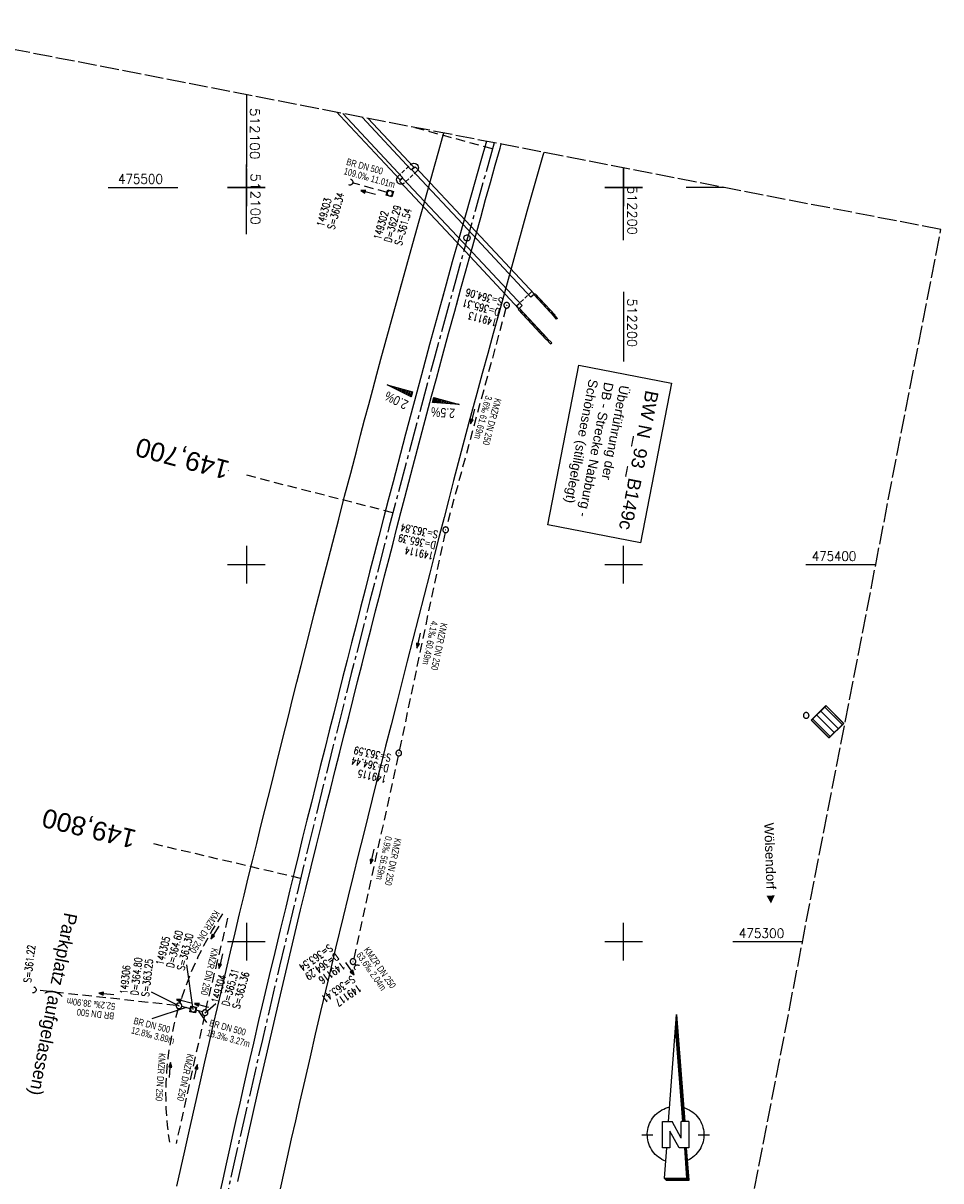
# Model space of a CAD drawing. Extents: x 511826 to 512284, y 474581 to 475544.
# Tile 5 of 5: x 512041 to 512284, y 475237 to 475544. Entities that reach past the tile are written whole.
import ezdxf
from ezdxf.enums import TextEntityAlignment as Align

# ---------------------------------------------------------------- set-up
doc = ezdxf.new("R2010")
doc.units = 0
doc.header["$LTSCALE"] = 10
doc.header["$MEASUREMENT"] = 0
for name, pattern in [('ACHSE', [5.5, 4, -0.5, 0.5, -0.5]), ('AUSGEZOGEN', [0]), ('LT00', [0]), ('LT14', [0.6, 0.5, -0.1]), ('LT17', [0.15, 0.1, -0.05]), ('STRICHLINIE2', [0.375, 0.25, -0.125])]:
    doc.linetypes.add(name, pattern=pattern)
doc.layers.get('0').update_dxf_attribs({"linetype": 'LT00'})
for name, color, linetype in [('-AX-020', 250, 'ACHSE'), ('-Halt-Pfeil', 4, 'LT00'), ('-Haltung', 7, 'STRICHLINIE2'), ('-Haltungsbeschriftung', 140, 'LT00'), ('-QUE-20O', 11, 'LT00'), ('-QUE-20W', 11, 'LT00'), ('-Schachtbeschriftung', 5, 'LT00'), ('-ST-20', 30, 'LT17'), ('1401', 7, 'Continuous'), ('AS_TEXT_klein', 153, 'Continuous'), ('BW_TEXT', 20, 'AUSGEZOGEN'), ('DFK_BEBAUUNG', 250, 'LT00'), ('ORTSRICHTUNG', 7, 'Continuous'), ('V89_AFBR_BAB', 1, 'LT00'), ('V89_BR_KAPPE', 30, 'LT00'), ('V89_BR_WID', 30, 'LT17'), ('V89_BRUECK', 30, 'LT17'), ('V89_KA_MULD', 182, 'LT00'), ('V89_KA_PRUF', 182, 'LT00'), ('V89_RASTER', 250, 'LT00'), ('V89_UK_DURCH', 182, 'LT00'), ('V90_AFBR_BAB', 250, 'LT00'), ('V90_BR_KAPPE', 30, 'LT00'), ('V90_BR_WID', 30, 'LT17'), ('V90_BRUECK', 30, 'LT17'), ('V90_GEBAUDE', 250, 'LT00'), ('V90_KA_MULD', 182, 'LT00'), ('V90_KA_PRUF', 182, 'LT00'), ('V90_RASTER', 250, 'LT00'), ('V90_SCHRAFF', 254, 'LT00'), ('V90_UK_DURCH', 182, 'LT00')]:
    doc.layers.add(name, color=color, linetype=linetype)
doc.layers.add('-BLATT_90-RAND', color=7, linetype='LT14', plot=False)
doc.styles.add('Beschrift', font='ARIAL.TTF')
doc.styles.add('Haltungsbeschriftung', font='ARIAL.TTF', dxfattribs={"width": 0.75})
doc.styles.add('schachtbeschriftung', font='romans.shx', dxfattribs={"width": 0.75, "height": 2})
doc.styles.get("Standard").update_dxf_attribs({"font": 'romans.shx'})
doc.styles.add('UNIR-O', font='unir_o.shx', dxfattribs={"height": 2.5})

# ---------------------------------------------------------------- blocks, each defined once
blk = doc.blocks.new('SYMB1401')
at = {"layer": '1401'}
for p, q in [((-2.1, -28.35), (0, 0)), ((0, 0), (2.15, -28.35)), ((1.7, -28.35), (-0.22, -3.01)), ((1.75, -28.35), (-0.2, -2.68)), ((1.8, -28.35), (-0.17, -2.34)), ((1.85, -28.35), (-0.15, -2.01)), ((1.9, -28.35), (-0.12, -1.68)), ((1.95, -28.35), (-0.1, -1.34)), ((2, -28.35), (-0.07, -1.01)), ((2.05, -28.35), (-0.05, -0.67)), ((2.1, -28.35), (-0.02, -0.34)), ((1.65, -28.35), (-0.25, -3.35)), ((-3.75, -35.35), (-3.75, -28.35)), ((-3.75, -28.35), (-1.2, -28.35)), ((1.25, -32.8), (-1.2, -28.35)), ((1.25, -32.8), (1.25, -28.35)), ((3.25, -28.35), (1.25, -28.35)), ((3.25, -28.35), (3.25, -35.35)), ((-9.25, -31.85), (-6.25, -31.85)), ((0.7, -35.35), (-1.75, -30.9)), ((-1.75, -30.9), (-1.75, -35.35)), ((5.75, -31.85), (8.75, -31.85)), ((-1.75, -35.35), (-3.75, -35.35)), ((-2.65, -35.35), (-3.25, -43.35)), ((3.25, -35.35), (0.7, -35.35)), ((2.75, -43.35), (2.15, -35.35)), ((2.8, -43.4), (2.2, -35.35)), ((3.3, -43.85), (2.65, -35.35)), ((-3.25, -43.35), (2.75, -43.35)), ((-3.2, -43.4), (2.8, -43.4))]:
    blk.add_line(p, q, dxfattribs=at)
for points in [[(-7.74, -32.11), (-7.75, -31.56), (-7.7, -31.01), (-7.62, -30.47), (-7.51, -29.93), (-7.35, -29.4), (-7.15, -28.89), (-6.92, -28.39), (-6.65, -27.91), (-6.34, -27.45), (-6.01, -27.02), (-5.64, -26.61), (-5.24, -26.23), (-4.82, -25.88), (-4.37, -25.56), (-3.9, -25.28), (-3.41, -25.03), (-2.9, -24.81), (-2.38, -24.64), (-1.85, -24.5)], [(1.85, -24.65), (2.37, -24.82), (2.88, -25.03), (3.37, -25.28), (3.85, -25.57), (4.3, -25.88), (4.72, -26.23), (5.12, -26.61), (5.49, -27.02), (5.83, -27.45), (6.13, -27.91), (6.41, -28.39), (6.64, -28.89), (6.84, -29.4), (7, -29.93), (7.12, -30.47), (7.2, -31.01), (7.24, -31.56), (7.25, -32.11)], [(-2.9, -38.85), (-3.41, -38.64), (-3.9, -38.39), (-4.37, -38.1), (-4.81, -37.78), (-5.24, -37.43), (-5.64, -37.05), (-6, -36.64), (-6.34, -36.21), (-6.64, -35.75), (-6.91, -35.27), (-7.15, -34.78), (-7.35, -34.26), (-7.5, -33.74), (-7.62, -33.2), (-7.7, -32.66), (-7.74, -32.11)], [(7.25, -32.11), (7.21, -32.66), (7.13, -33.21), (7.01, -33.74), (6.85, -34.27), (6.65, -34.78), (6.42, -35.28), (6.15, -35.76), (5.84, -36.22), (5.5, -36.66), (5.13, -37.07), (4.74, -37.45), (4.31, -37.8), (3.86, -38.12), (3.39, -38.4), (2.9, -38.65)], [(-3.15, -43.45), (2.85, -43.45), (2.25, -35.35)], [(-3.1, -43.5), (2.9, -43.5), (2.3, -35.35)], [(-3.05, -43.55), (2.95, -43.55), (2.35, -35.35)], [(-3, -43.6), (3, -43.6), (2.4, -35.35)], [(-2.95, -43.65), (3.05, -43.65), (2.45, -35.35)], [(-2.9, -43.7), (3.1, -43.7), (2.5, -35.35)], [(-2.85, -43.75), (3.15, -43.75), (2.55, -35.35)], [(-2.8, -43.8), (3.2, -43.8), (2.6, -35.35)], [(-2.78, -43.82), (3.25, -43.82), (2.62, -35.35)], [(-3.25, -43.35), (-2.75, -43.85), (3.3, -43.85)]]:
    blk.add_lwpolyline(points, dxfattribs=at)
blk = doc.blocks.new('SYMB0011')
at = {"color": 0, "linetype": 'ByBlock'}
for p, q in [((0.5, 0), (-0.5, 0)), ((0, 0.5), (0, -0.5))]:
    blk.add_line(p, q, dxfattribs=at)
blk = doc.blocks.new('SYMB1210')
at = {"color": 0, "linetype": 'ByBlock'}
blk.add_line((0.018815, -0.179014), (0.055623, -0.17119), dxfattribs=at)
for points in [[(-0.2, -0.2), (-0.2, 0.2), (0.2, 0.2), (0.2, -0.2), (-0.2, -0.2)], [(0.018815, 0.179014), (-0.018815, 0.179014), (-0.055623, 0.17119), (-0.09, 0.155885), (-0.120444, 0.133766), (-0.145623, 0.105801), (-0.164438, 0.073213), (-0.176067, 0.037424), (-0.18, 0)], [(-0.18, 0), (-0.176067, -0.037424), (-0.164438, -0.073213), (-0.145623, -0.105801), (-0.120444, -0.133766), (-0.09, -0.155885), (-0.055623, -0.17119), (-0.018815, -0.179014), (0.018815, -0.179014)], [(0.18, 0), (0.176067, 0.037424), (0.164438, 0.073213), (0.145623, 0.105801), (0.120444, 0.133766), (0.09, 0.155885), (0.055623, 0.17119), (0.018815, 0.179014)], [(0.055623, -0.17119), (0.09, -0.155885), (0.120444, -0.133766), (0.145623, -0.105801), (0.164438, -0.073213), (0.176067, -0.037424), (0.18, 0)]]:
    blk.add_lwpolyline(points, dxfattribs=at)
blk = doc.blocks.new('SYMB0003')
at = {"color": 0, "linetype": 'ByBlock'}
for p, q in [((-0.015712, 0), (0.010166, 0.012015)), ((0, -0.021257), (-0.015712, 0)), ((0.010166, 0.012015), (0, -0.021257))]:
    blk.add_line(p, q, dxfattribs=at)
for points in [[(-0.031395, 0.499013), (-0.093691, 0.491144), (-0.154509, 0.475528), (-0.21289, 0.452414), (-0.267913, 0.422164), (-0.318712, 0.385257), (-0.364484, 0.342274), (-0.404509, 0.293893), (-0.438154, 0.240877), (-0.464888, 0.184062), (-0.484292, 0.124345), (-0.496058, 0.062667), (-0.5, 0)], [(-0.5, 0), (-0.496058, -0.062667), (-0.484292, -0.124345), (-0.464888, -0.184062), (-0.438154, -0.240877), (-0.404509, -0.293893), (-0.364485, -0.342274), (-0.318712, -0.385257), (-0.267914, -0.422164), (-0.21289, -0.452414), (-0.154509, -0.475529), (-0.093691, -0.491144), (-0.031395, -0.499014), (0.031395, -0.499014)], [(0.5, 0), (0.496057, 0.062667), (0.484292, 0.124345), (0.464888, 0.184062), (0.438153, 0.240877), (0.404509, 0.293893), (0.364484, 0.342274), (0.318712, 0.385257), (0.267913, 0.422164), (0.21289, 0.452414), (0.154509, 0.475528), (0.093691, 0.491144), (0.031395, 0.499013), (-0.031395, 0.499013)], [(0.031395, -0.499014), (0.093691, -0.491144), (0.154509, -0.475529), (0.21289, -0.452414), (0.267914, -0.422164), (0.318712, -0.385257), (0.364485, -0.342274), (0.404509, -0.293893), (0.438154, -0.240877), (0.464889, -0.184062), (0.484292, -0.124345), (0.496058, -0.062667), (0.5, 0)]]:
    blk.add_lwpolyline(points, dxfattribs=at)
blk = doc.blocks.new('SYMB1107')
at = {"color": 0, "linetype": 'ByBlock'}
for points in [[(-0.2, 0), (-0.196157, 0.039018), (-0.184776, 0.076537), (-0.166294, 0.111114), (-0.141421, 0.141421), (-0.111114, 0.166294), (-0.076537, 0.184776), (-0.039018, 0.196157), (0, 0.2)], [(0, 0.2), (0.039018, 0.196157), (0.076537, 0.184776), (0.111114, 0.166294), (0.141421, 0.141421), (0.166294, 0.111114), (0.184776, 0.076537), (0.196157, 0.039018), (0.2, 0)]]:
    blk.add_lwpolyline(points, dxfattribs=at)
blk = doc.blocks.new('SYMB0070')
at = {"color": 0, "linetype": 'ByBlock'}
for p, q in [((-0.5, 0), (0.2, 0)), ((0.5, 0), (0.2, 0.1)), ((0.2, 0.1), (0.2, 0)), ((0.468, 0), (0.21, 0.086)), ((0.21, 0.086), (0.21, -0.086)), ((0.21, -0.086), (0.468, 0)), ((0.22, -0.072), (0.437, 0)), ((0.23, -0.058), (0.405, 0)), ((0.24, -0.045), (0.374, 0)), ((0.342, 0), (0.25, 0.031)), ((0.25, 0.031), (0.25, -0.031)), ((0.25, -0.031), (0.342, 0)), ((0.26, -0.017), (0.31, 0)), ((0.27, -0.003), (0.279, 0))]:
    blk.add_line(p, q, dxfattribs=at)
for points in [[(0.2, 0), (0.2, -0.1), (0.5, 0)], [(0.437, 0), (0.22, 0.072), (0.22, -0.072)], [(0.405, 0), (0.23, 0.058), (0.23, -0.058)], [(0.374, 0), (0.24, 0.045), (0.24, -0.045)], [(0.31, 0), (0.26, 0.017), (0.26, -0.017)], [(0.279, 0), (0.27, 0.003), (0.27, -0.003)]]:
    blk.add_lwpolyline(points, dxfattribs=at)

msp = doc.modelspace()

# ---------------------------------------------------------------- linework, layer by layer
at = {"layer": '-AX-020', "ltscale": 0.2, "flags": 128}
msp.add_lwpolyline([(512165.72, 475511.83), (512160.62, 475493.79), (512155.26, 475474.55), (512149.97, 475455.29), (512148.09, 475448.36), (512142.91, 475429.07), (512137.8, 475409.77), (512132.78, 475390.44), (512127.83, 475371.09), (512122.96, 475351.72), (512118.16, 475332.33), (512113.45, 475312.92), (512108.81, 475293.5), (512104.25, 475274.06), (512099.76, 475254.59), (512095.36, 475235.11), (512091.03, 475215.62), (512086.78, 475196.1), (512082.61, 475176.57), (512078.52, 475157.02), (512074.51, 475137.46), (512070.57, 475117.88), (512066.72, 475098.28), (512063.24, 475080.25), (512059.53, 475060.62), (512055.9, 475040.98), (512052.34, 475021.33), (512048.86, 475001.67), (512045.44, 474981.99), (512042.08, 474962.3), (512038.79, 474942.6), (512035.56, 474922.89), (512032.39, 474903.18), (512029.27, 474883.45), (512026.2, 474863.71), (512023.18, 474843.97), (512020.21, 474824.22), (512017.28, 474804.47), (512014.39, 474784.7), (512011.54, 474764.94), (512008.73, 474745.16), (512005.95, 474725.39), (512003.2, 474705.61), (512000.47, 474685.82), (511997.78, 474666.03), (511995.1, 474646.24), (511992.44, 474626.45), (511989.8, 474606.65), (511989.42, 474603.79)], dxfattribs=at)
at = {"layer": '-BLATT_90-RAND'}
msp.add_lwpolyline([(512002.38, 475543.56), (511825.98, 474635.53), (512107.72, 474580.8), (512284.11, 475488.83), (512002.38, 475543.56)], dxfattribs=at)
at = {"layer": '-Haltung'}
for p, q in [((512137.31, 475498.66), (512128.15, 475501.21)), ((512168.82, 475468.03), (512153.03, 475409.95)), ((512152.68, 475408.5), (512140.57, 475350.76)), ((512140.25, 475349.3), (512128.44, 475295.48)), ((512089.24, 475281.92), (512095.37, 475307.22)), ((512128.71, 475294.14), (512129.02, 475293.69)), ((512081.39, 475283.1), (512044.21, 475287.18)), ((512085.18, 475282.24), (512082.86, 475282.83)), ((512088.34, 475281.39), (512086.63, 475281.86)), ((512088.9, 475280.46), (512081.38, 475246.5))]:
    msp.add_line(p, q, dxfattribs=at)
for centre, radius, start, end in [((512169.58, 475256.65), 91.3, 146.2397, 162.7499), ((512158.14, 475259.48), 79.54, 163.3346, 189.0984)]:
    msp.add_arc(centre, radius, start, end, dxfattribs=at)
at = {"layer": '-Haltungsbeschriftung'}
for p, q in [((512084.02, 475282.53), (512074.95, 475279.53)), ((512089.51, 475278.55), (512087.42, 475281.64))]:
    msp.add_line(p, q, dxfattribs=at)
at = {"layer": '-QUE-20O'}
for p, q in [((512149.74, 475444.29), (512149.37, 475442.95)), ((512149.68, 475442.93), (512150.03, 475444.21)), ((512150.32, 475444.14), (512149.98, 475442.91)), ((512150.29, 475442.89), (512150.6, 475444.06)), ((512150.89, 475443.98), (512150.59, 475442.87)), ((512150.9, 475442.85), (512151.18, 475443.9)), ((512151.47, 475443.82), (512151.2, 475442.83)), ((512151.51, 475442.81), (512151.76, 475443.74)), ((512152.05, 475443.66), (512151.82, 475442.79)), ((512152.12, 475442.77), (512152.34, 475443.59)), ((512152.63, 475443.51), (512152.43, 475442.75)), ((512152.73, 475442.73), (512152.92, 475443.43)), ((512153.21, 475443.35), (512153.04, 475442.7)), ((512153.34, 475442.68), (512153.5, 475443.27)), ((512153.79, 475443.19), (512153.65, 475442.66)), ((512153.95, 475442.64), (512154.08, 475443.12)), ((512154.37, 475443.04), (512154.26, 475442.62)), ((512154.56, 475442.6), (512154.66, 475442.96)), ((512154.95, 475442.88), (512154.87, 475442.58)), ((512155.17, 475442.56), (512155.24, 475442.8)), ((512155.53, 475442.72), (512155.48, 475442.54)), ((512155.78, 475442.52), (512155.82, 475442.65)), ((512156.11, 475442.57), (512156.09, 475442.5)), ((512156.39, 475442.48), (512156.4, 475442.49))]:
    msp.add_line(p, q, dxfattribs=at)
msp.add_lwpolyline([(512149.32, 475442.95), (512149.69, 475444.31), (512156.44, 475442.48), (512149.32, 475442.95)], dxfattribs=at)
at = {"layer": '-QUE-20W'}
for p, q in [((512137.38, 475447.64), (512137.38, 475447.63)), ((512137.65, 475447.49), (512137.67, 475447.56)), ((512137.96, 475447.48), (512137.93, 475447.35)), ((512138.2, 475447.22), (512138.25, 475447.4)), ((512138.54, 475447.32), (512138.47, 475447.08)), ((512138.75, 475446.95), (512138.83, 475447.25)), ((512139.12, 475447.17), (512139.02, 475446.81)), ((512139.3, 475446.67), (512139.41, 475447.09)), ((512139.7, 475447.01), (512139.57, 475446.54)), ((512139.84, 475446.4), (512139.99, 475446.93)), ((512140.28, 475446.85), (512140.12, 475446.26)), ((512140.39, 475446.13), (512140.57, 475446.77)), ((512140.86, 475446.7), (512140.66, 475445.99)), ((512140.94, 475445.86), (512141.15, 475446.62)), ((512141.43, 475446.54), (512141.21, 475445.72)), ((512141.49, 475445.58), (512141.72, 475446.46)), ((512142.01, 475446.38), (512141.76, 475445.45)), ((512142.03, 475445.31), (512142.3, 475446.3)), ((512142.59, 475446.23), (512142.31, 475445.17)), ((512142.58, 475445.04), (512142.88, 475446.15)), ((512143.17, 475446.07), (512142.86, 475444.9)), ((512143.13, 475444.76), (512143.46, 475445.99)), ((512143.75, 475445.91), (512143.4, 475444.63)), ((512143.68, 475444.49), (512144.04, 475445.83))]:
    msp.add_line(p, q, dxfattribs=at)
msp.add_lwpolyline([(512143.72, 475444.47), (512137.33, 475447.65), (512144.09, 475445.82), (512143.72, 475444.47)], dxfattribs=at)
at = {"layer": '-Schachtbeschriftung'}
for p, q in [((512085.91, 475282.05), (512084.24, 475293.84)), ((512082.14, 475283.01), (512074.82, 475286.67)), ((512089.06, 475281.19), (512091.92, 475283.66))]:
    msp.add_line(p, q, dxfattribs=at)
at = {"layer": '-ST-20', "ltscale": 2.5}
for p, q in [((512165.26, 475510.2), (512143.87, 475516.07)), ((512095.26, 475424.9), (512095.15, 475424.93)), ((512138.85, 475413.75), (512100.1, 475423.67)), ((512114.38, 475316.8), (512075.44, 475325.93))]:
    msp.add_line(p, q, dxfattribs=at)
at = {"layer": 'DFK_BEBAUUNG'}
msp.add_polyline3d([(512249.86, 475358.75, 0), (512253.69, 475362.57, 0), (512258.38, 475357.88, 0), (512254.53, 475354.04, 0), (512249.86, 475358.75, 0)], dxfattribs=at)
at = {"layer": 'V89_AFBR_BAB'}
for points in [[(512140.96, 475473.77), (512141.37, 475475.24), (512142.53, 475479.39), (512143.69, 475483.54), (512144.74, 475487.33), (512145.79, 475491.11), (512146.84, 475494.89), (512147.9, 475498.67), (512148.96, 475502.45), (512150.03, 475506.23), (512151.03, 475509.75), (512152.04, 475513.27), (512152.37, 475514.42)], [(512178.87, 475509.27), (512178.62, 475508.43), (512177.56, 475504.73), (512176.5, 475501.03), (512175.45, 475497.33), (512174.4, 475493.62), (512173.13, 475489.13), (512171.87, 475484.62), (512170.62, 475480.12), (512169.37, 475475.62), (512168.13, 475471.11), (512166.89, 475466.61), (512166.49, 475465.14)]]:
    msp.add_lwpolyline(points, dxfattribs=at)
at = {"layer": 'V89_AFBR_BAB', "color": 0}
for points in [[(512163.63, 475512.23), (512162.15, 475507.04), (512159.56, 475497.93), (512157.9, 475492.03), (512156.24, 475486.14), (512154.59, 475480.24), (512152.95, 475474.34), (512151.79, 475470.11)], [(512155.67, 475468.8), (512156.87, 475473.18), (512158.18, 475477.9), (512159.49, 475482.62), (512160.8, 475487.33), (512162.12, 475492.05), (512163.44, 475496.76), (512164.72, 475501.32), (512166, 475505.88), (512167.29, 475510.44), (512167.58, 475511.47)]]:
    msp.add_lwpolyline(points, dxfattribs=at)
at = {"layer": 'V89_BR_KAPPE'}
msp.add_line((512178.89, 475460.95), (512172.39, 475467.92), dxfattribs=at)
for points in [[(512141.47, 475502.59), (512140.78, 475501.98), (512124.9, 475518.97), (512124, 475519.93)], [(512125.55, 475519.63), (512125.56, 475519.62), (512141.47, 475502.59)], [(512130.69, 475518.63), (512143.73, 475504.69)], [(512143.73, 475504.69), (512144.39, 475505.34), (512132.24, 475518.33)], [(512176.36, 475471.72), (512175.44, 475470.87), (512158.69, 475488.84), (512143.82, 475504.73), (512144.74, 475505.5), (512159.49, 475489.72), (512176.36, 475471.72)], [(512172.23, 475467.83), (512173.08, 475468.67), (512157.36, 475485.5), (512141.42, 475502.5), (512140.61, 475501.65), (512156.93, 475484.21), (512172.23, 475467.83)], [(512176.27, 475471.52), (512176.57, 475471.82), (512181.85, 475466.12), (512181.78, 475466.03), (512182.48, 475465.27), (512182.23, 475465.05), (512181.56, 475465.81), (512176.27, 475471.52)], [(512172.39, 475467.92), (512172.06, 475467.6), (512178.01, 475461.25)]]:
    msp.add_lwpolyline(points, dxfattribs=at)
at = {"layer": 'V89_BR_WID'}
for p, q in [((512171.62, 475468.58), (512175.67, 475472.37)), ((512175.67, 475472.37), (512181.67, 475465.96)), ((512171.62, 475468.58), (512178.69, 475461.01))]:
    msp.add_line(p, q, dxfattribs=at)
at = {"layer": 'V89_BRUECK'}
for points in [[(512140.14, 475502.89), (512143.56, 475506.08), (512143.81, 475506.27), (512144.11, 475506.38), (512144.42, 475506.42), (512144.74, 475506.37), (512145.03, 475506.24), (512145.27, 475506.04), (512145.46, 475505.78), (512145.57, 475505.49), (512145.6, 475505.17), (512145.55, 475504.86), (512145.42, 475504.57), (512145.22, 475504.33), (512141.8, 475501.12), (512141.54, 475500.96), (512141.25, 475500.86), (512140.95, 475500.85), (512140.65, 475500.9), (512140.37, 475501.03), (512140.14, 475501.23), (512139.96, 475501.47), (512139.85, 475501.76), (512139.81, 475502.06), (512139.85, 475502.36), (512139.97, 475502.64), (512140.14, 475502.89)], [(512158.07, 475485.91), (512157.9, 475486.06), (512157.77, 475486.26), (512157.69, 475486.49), (512157.68, 475486.72), (512157.73, 475486.94), (512157.85, 475487.13), (512158.02, 475487.28), (512158.24, 475487.39), (512158.48, 475487.44), (512158.72, 475487.42), (512158.93, 475487.34), (512159.12, 475487.16), (512159.25, 475486.91), (512159.3, 475486.63), (512159.28, 475486.35), (512159.17, 475486.11), (512159, 475485.95), (512158.78, 475485.85), (512158.54, 475485.8), (512158.3, 475485.82), (512158.09, 475485.9), (512158.07, 475485.91)]]:
    msp.add_lwpolyline(points, dxfattribs=at)
at = {"layer": 'V89_RASTER'}
for p, q in [((512100, 475487.62), (512100, 475506.12)), ((512200, 475505), (512200, 475495)), ((512063.37, 475500), (512081.87, 475500)), ((512095, 475500), (512105, 475500)), ((512195, 475500), (512205, 475500)), ((512200, 475472.31), (512200, 475453.81))]:
    msp.add_line(p, q, dxfattribs=at)
at = {"layer": 'V90_AFBR_BAB'}
for points in [[(512081.55, 475235.18), (512082.6, 475239.89), (512083.65, 475244.59), (512084.71, 475249.3), (512085.77, 475254), (512086.83, 475258.7), (512087.9, 475263.4), (512089, 475268.2), (512090.11, 475272.99), (512091.23, 475277.78), (512092.34, 475282.57), (512093.47, 475287.36), (512094.64, 475292.37), (512095.82, 475297.37), (512097.01, 475302.37), (512098.2, 475307.37), (512099.4, 475312.37), (512100.51, 475316.93), (512101.63, 475321.49), (512102.75, 475326.05), (512103.88, 475330.61), (512105.01, 475335.17), (512106.54, 475341.33), (512108.07, 475347.49), (512109.61, 475353.66), (512111.14, 475359.82), (512112.26, 475364.3), (512113.39, 475368.79), (512114.52, 475373.27), (512115.65, 475377.75), (512116.79, 475382.23), (512118, 475386.97), (512119.22, 475391.71), (512120.44, 475396.45), (512121.66, 475401.19), (512122.89, 475405.92), (512124.48, 475412.03), (512126.06, 475418.13), (512127.66, 475424.23), (512129.25, 475430.33), (512130.3, 475434.36), (512131.36, 475438.38), (512132.43, 475442.41), (512133.49, 475446.43), (512134.57, 475450.45), (512135.65, 475454.47), (512136.78, 475458.62), (512137.92, 475462.78), (512139.07, 475466.94), (512140.22, 475471.09), (512141.37, 475475.24), (512142.53, 475479.39), (512143.69, 475483.54), (512144.74, 475487.33), (512145.79, 475491.11), (512146.84, 475494.89), (512147.9, 475498.67), (512148.96, 475502.45), (512150.03, 475506.23), (512151.03, 475509.75), (512152.04, 475513.27), (512152.37, 475514.42)], [(512163.63, 475512.23), (512162.15, 475507.04), (512159.56, 475497.93), (512157.9, 475492.03), (512156.24, 475486.14), (512154.59, 475480.24), (512152.95, 475474.34), (512150.75, 475466.34), (512148.57, 475458.33), (512146.4, 475450.31), (512144.3, 475442.46), (512142.22, 475434.61), (512140.15, 475426.75), (512138.89, 475421.94), (512137.64, 475417.12), (512136.39, 475412.3), (512135.14, 475407.47), (512133.89, 475402.65), (512132.68, 475397.98), (512131.48, 475393.31), (512130.27, 475388.64), (512129.07, 475383.97), (512127.88, 475379.29), (512126.7, 475374.62), (512125.51, 475369.94), (512124.34, 475365.26), (512123.16, 475360.58), (512121.99, 475355.9), (512120.8, 475351.16), (512119.61, 475346.43), (512118.42, 475341.69), (512117.24, 475336.96), (512116.06, 475332.22), (512114.93, 475327.61), (512113.8, 475323.01), (512112.67, 475318.4), (512111.55, 475313.79), (512110.44, 475309.19), (512108.98, 475303.15), (512107.54, 475297.11), (512106.09, 475291.07), (512104.66, 475285.03), (512103.26, 475279.08), (512101.88, 475273.14), (512100.5, 475267.19), (512099.15, 475261.24), (512098.23, 475257.21), (512097.33, 475253.18), (512096.42, 475249.15), (512095.53, 475245.12), (512094.63, 475241.08), (512093.73, 475237.05), (512092.7, 475232.39)], [(512097.74, 475236.44), (512099.05, 475242.35), (512100.38, 475248.26), (512101.71, 475254.17), (512103.05, 475260.08), (512104.44, 475266.16), (512105.84, 475272.24), (512107.25, 475278.31), (512108.67, 475284.39), (512110.09, 475290.41), (512111.51, 475296.43), (512112.95, 475302.44), (512114.39, 475308.45), (512115.78, 475314.16), (512117.18, 475319.87), (512118.58, 475325.58), (512120, 475331.28), (512121.18, 475336.02), (512122.37, 475340.76), (512123.56, 475345.5), (512124.75, 475350.24), (512125.95, 475354.98), (512127.13, 475359.67), (512128.31, 475364.35), (512129.49, 475369.04), (512130.68, 475373.72), (512131.87, 475378.4), (512133.06, 475383.06), (512134.25, 475387.71), (512135.45, 475392.36), (512136.65, 475397.01), (512137.84, 475401.66), (512138.88, 475405.7), (512139.92, 475409.74), (512140.97, 475413.77), (512142.01, 475417.81), (512143.06, 475421.84), (512144.11, 475425.88), (512145.35, 475430.58), (512146.6, 475435.28), (512147.85, 475439.98), (512149.12, 475444.68), (512150.38, 475449.37), (512151.99, 475455.33), (512153.61, 475461.28), (512155.24, 475467.23), (512156.87, 475473.18), (512158.18, 475477.9), (512159.49, 475482.62), (512160.8, 475487.33), (512162.12, 475492.05), (512163.44, 475496.76), (512164.72, 475501.32), (512166, 475505.88), (512167.29, 475510.44), (512167.58, 475511.47)], [(512178.87, 475509.27), (512178.62, 475508.43), (512177.56, 475504.73), (512176.5, 475501.03), (512175.45, 475497.33), (512174.4, 475493.62), (512173.13, 475489.13), (512171.87, 475484.62), (512170.62, 475480.12), (512169.37, 475475.62), (512168.13, 475471.11), (512166.89, 475466.61), (512165.43, 475461.3), (512163.98, 475455.98), (512162.53, 475450.67), (512161.09, 475445.35), (512159.02, 475437.66), (512156.97, 475429.97), (512154.95, 475422.27), (512153.67, 475417.37), (512152.4, 475412.47), (512151.13, 475407.57), (512149.87, 475402.66), (512148.62, 475397.76), (512147.12, 475391.91), (512145.63, 475386.06), (512144.14, 475380.22), (512142.65, 475374.37), (512141.22, 475368.75), (512139.78, 475363.12), (512138.35, 475357.5), (512136.92, 475351.87), (512135.73, 475347.18), (512134.54, 475342.48), (512133.36, 475337.79), (512132.19, 475333.1), (512131.02, 475328.4), (512129.67, 475322.95), (512128.33, 475317.51), (512127.01, 475312.06), (512125.69, 475306.61), (512123.67, 475298.26), (512121.68, 475289.9), (512119.7, 475281.54), (512118.28, 475275.49), (512116.88, 475269.45), (512115.48, 475263.4), (512114.09, 475257.34), (512113, 475252.53), (512111.92, 475247.72), (512110.84, 475242.91), (512109.77, 475238.1), (512108.7, 475233.29)]]:
    msp.add_lwpolyline(points, dxfattribs=at)
at = {"layer": 'V90_BR_KAPPE'}
msp.add_line((512130.69, 475518.63), (512143.73, 475504.69), dxfattribs=at)
for points in [[(512141.47, 475502.59), (512140.78, 475501.98), (512124.9, 475518.97), (512124, 475519.93)], [(512125.55, 475519.63), (512125.56, 475519.62), (512141.47, 475502.59)], [(512143.73, 475504.69), (512144.39, 475505.34), (512132.24, 475518.33)], [(512176.36, 475471.72), (512175.44, 475470.87), (512158.69, 475488.84), (512143.82, 475504.73), (512144.74, 475505.5), (512159.49, 475489.72), (512176.36, 475471.72)], [(512172.23, 475467.83), (512173.08, 475468.67), (512157.36, 475485.5), (512141.42, 475502.5), (512140.61, 475501.65), (512156.93, 475484.21), (512172.23, 475467.83)], [(512176.27, 475471.52), (512176.57, 475471.82), (512181.85, 475466.12), (512181.78, 475466.03), (512182.48, 475465.27), (512182.23, 475465.05), (512181.56, 475465.81), (512176.27, 475471.52)], [(512172.39, 475467.92), (512172.06, 475467.6), (512179.45, 475459.71), (512179.53, 475459.72), (512180.64, 475458.54), (512180.94, 475458.8), (512179.75, 475459.95), (512179.77, 475460.01), (512172.39, 475467.92)]]:
    msp.add_lwpolyline(points, dxfattribs=at)
at = {"layer": 'V90_BR_WID'}
for p, q in [((512171.62, 475468.58), (512175.67, 475472.37)), ((512175.67, 475472.37), (512181.67, 475465.96)), ((512171.62, 475468.58), (512179.7, 475459.94))]:
    msp.add_line(p, q, dxfattribs=at)
at = {"layer": 'V90_BRUECK'}
for points in [[(512140.14, 475502.89), (512143.56, 475506.08), (512143.81, 475506.27), (512144.11, 475506.38), (512144.42, 475506.42), (512144.74, 475506.37), (512145.03, 475506.24), (512145.27, 475506.04), (512145.46, 475505.78), (512145.57, 475505.49), (512145.6, 475505.17), (512145.55, 475504.86), (512145.42, 475504.57), (512145.22, 475504.33), (512141.8, 475501.12), (512141.54, 475500.96), (512141.25, 475500.86), (512140.95, 475500.85), (512140.65, 475500.9), (512140.37, 475501.03), (512140.14, 475501.23), (512139.96, 475501.47), (512139.85, 475501.76), (512139.81, 475502.06), (512139.85, 475502.36), (512139.97, 475502.64), (512140.14, 475502.89)], [(512158.07, 475485.91), (512157.9, 475486.06), (512157.77, 475486.26), (512157.69, 475486.49), (512157.68, 475486.72), (512157.73, 475486.94), (512157.85, 475487.13), (512158.02, 475487.28), (512158.24, 475487.39), (512158.48, 475487.44), (512158.72, 475487.42), (512158.93, 475487.34), (512159.12, 475487.16), (512159.25, 475486.91), (512159.3, 475486.63), (512159.28, 475486.35), (512159.17, 475486.11), (512159, 475485.95), (512158.78, 475485.85), (512158.54, 475485.8), (512158.3, 475485.82), (512158.09, 475485.9), (512158.07, 475485.91)]]:
    msp.add_lwpolyline(points, dxfattribs=at)
at = {"layer": 'V90_GEBAUDE'}
msp.add_lwpolyline([(512258.32, 475357.91), (512253.6, 475362.67), (512249.77, 475358.77), (512254.44, 475354.06), (512258.32, 475357.91)], dxfattribs=at)
at = {"layer": 'V90_RASTER'}
for p, q in [((512100, 475524.6), (512100, 475505.42)), ((512100, 475505), (512100, 475495)), ((512200, 475485.99), (512200, 475505.17)), ((512105, 475500), (512095, 475500)), ((512205, 475500), (512195, 475500)), ((512226.61, 475500), (512216.61, 475500)), ((512100, 475405), (512100, 475395)), ((512200, 475395), (512200, 475405)), ((512095, 475400), (512105, 475400)), ((512195, 475400), (512205, 475400)), ((512248.35, 475400), (512266.85, 475400)), ((512100, 475305), (512100, 475295)), ((512200, 475295), (512200, 475305)), ((512105, 475300), (512095, 475300)), ((512205, 475300), (512195, 475300)), ((512247.43, 475300), (512228.93, 475300))]:
    msp.add_line(p, q, dxfattribs=at)
at = {"layer": 'V90_SCHRAFF'}
for p, q in [((512257.98, 475357.57), (512253.26, 475362.32)), ((512250.11, 475359.12), (512254.79, 475354.4)), ((512255.85, 475355.46), (512251.16, 475360.19)), ((512252.21, 475361.25), (512256.92, 475356.52))]:
    msp.add_line(p, q, dxfattribs=at)

# ---------------------------------------------------------------- block references
at = {"layer": '-Halt-Pfeil', "zscale": 4}
for p, xscale, yscale, rotation in [((512132.28, 475498.66), 3.999999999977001, 4.000000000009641, 164.4696742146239), ((512159.96, 475439.26), 4.000000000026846, 4.000000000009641, 254.7888342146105), ((512145.64, 475379.83), 4.000000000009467, 4.000000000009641, 258.1531842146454), ((512133.37, 475322.6), 3.999999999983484, 4.000000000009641, 257.6215142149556), ((512091.63, 475302.44), 4.000000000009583, 4.000000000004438, 238.42659186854), ((512093.21, 475294.85), 4.000000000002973, 4.000000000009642, 256.2224), ((512127.41, 475292.85), 4.00000000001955, 4.000000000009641, 305.0748342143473), ((512062.91, 475286.13), 4.000000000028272, 4.000000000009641, 173.7364542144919), ((512083.41, 475284.21), 4.000000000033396, 4.000000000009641, 165.7244442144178), ((512088.15, 475283.09), 4.000000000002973, 4.000000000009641, 164.6694942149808), ((512079.76, 475265.98), 4.000000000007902, 4.000000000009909, 85.9953930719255), ((512086.58, 475265.5), 4.000000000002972, 4.000000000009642, 77.5234)]:
    msp.add_blockref('SYMB0070', p, dxfattribs=dict(at, xscale=xscale, yscale=yscale, rotation=rotation))
at = {"layer": '1401'}
msp.add_blockref('SYMB1401', (512214.05, 475280.68), dxfattribs=at)
at = {"layer": 'V89_BR_WID', "xscale": 0.09999999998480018, "yscale": 0.09999999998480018, "zscale": 0.1, "rotation": 251.3214071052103}
for p in [(512175.67, 475472.37), (512171.62, 475468.58), (512181.67, 475465.96)]:
    msp.add_blockref('SYMB0011', p, dxfattribs=at)
at = {"layer": 'V89_KA_MULD', "xscale": 3.800000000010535, "yscale": 3.800000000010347, "zscale": 3.8, "rotation": 253.1622306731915}
msp.add_blockref('SYMB1210', (512138.03, 475498.46), dxfattribs=at)
at = {"layer": 'V89_KA_PRUF', "xscale": 1.499999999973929, "yscale": 1.499999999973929, "zscale": 1.5, "rotation": 251.3214071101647}
msp.add_blockref('SYMB0003', (512169.01, 475468.76), dxfattribs=at)
at = {"layer": 'V89_UK_DURCH', "xscale": 4.000000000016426, "yscale": 4.000000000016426, "zscale": 4, "rotation": 251.3214071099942}
msp.add_blockref('SYMB1107', (512127.43, 475501.41), dxfattribs=at)
at = {"layer": 'V90_BR_WID', "xscale": 0.1000000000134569, "yscale": 0.1000000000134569, "zscale": 0.1, "rotation": 259.0065042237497}
for p in [(512175.67, 475472.37), (512171.62, 475468.58), (512181.67, 475465.96), (512179.7, 475459.94)]:
    msp.add_blockref('SYMB0011', p, dxfattribs=at)
at = {"layer": 'V90_KA_MULD', "zscale": 3.8}
for p, xscale, yscale, rotation in [((512138.03, 475498.46), 3.799999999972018, 3.799999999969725, 253.1626714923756), ((512085.91, 475282.05), 3.799999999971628, 3.799999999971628, 259.0065042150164)]:
    msp.add_blockref('SYMB1210', p, dxfattribs=dict(at, xscale=xscale, yscale=yscale, rotation=rotation))
at = {"layer": 'V90_KA_PRUF', "xscale": 1.500000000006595, "yscale": 1.500000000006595, "zscale": 1.5, "rotation": 259.0065042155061}
for p in [(512169.01, 475468.76), (512152.83, 475409.23), (512140.41, 475350.03), (512128.28, 475294.75), (512082.14, 475283.01), (512089.06, 475281.19)]:
    msp.add_blockref('SYMB0003', p, dxfattribs=at)
at = {"layer": 'V90_KA_PRUF', "color": 1, "xscale": 1.500000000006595, "yscale": 1.500000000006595, "zscale": 1.5, "rotation": 259.0065042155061}
msp.add_blockref('SYMB0003', (512248.41, 475360.01), dxfattribs=at)
at = {"layer": 'V90_UK_DURCH', "zscale": 4}
for p, xscale, yscale, rotation in [((512127.43, 475501.41), 4.000000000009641, 4.000000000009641, 259.0065042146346), ((512129.46, 475293.08), 3.999999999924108, 4.000000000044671, 47.79592945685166), ((512043.47, 475287.26), 4.000000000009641, 4.000000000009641, 259.0065042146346)]:
    msp.add_blockref('SYMB1107', p, dxfattribs=dict(at, xscale=xscale, yscale=yscale, rotation=rotation))

# ---------------------------------------------------------------- texts
at = {"layer": '-Haltungsbeschriftung', "style": 'Haltungsbeschriftung'}
for s, rotation, width, p in [('BR DN 500', 344.4697, 0.75, (512126.36, 475506.03)), ('109.0‰ 11.01m', 344.4697, 0.75, (512125.68, 475503.55)), ('3.6‰ 61.69m', 254.7888, 0.75, (512163.45, 475444.94)), ('KMZR DN 250', 254.7888, 0.75, (512165.92, 475444.26)), ('4.1‰ 60.49m', 258.1532, 0.75, (512149.06, 475385.2)), ('KMZR DN 250', 258.1532, 0.75, (512151.56, 475384.67)), ('0.9‰ 56.59m', 257.6215, 0.75, (512136.89, 475328.14)), ('KMZR DN 250', 257.6215, 0.75, (512139.39, 475327.6)), ('KMZR DN 250', 238.4266, 0.65, (512091.54, 475308.49)), ('KMZR DN 250', 256.2224, 0.65, (512090.88, 475298.45)), ('63.6‰ 2.04m', 305.0748, 0.65, (512129.05, 475296.45)), ('KMZR DN 250', 305.0748, 0.65, (512131.02, 475297.83)), ('52.2‰ 38.90m', 173.7365, 0.75, (512065.32, 475283.73)), ('BR DN 500', 173.7365, 0.75, (512065.04, 475281.18)), ('BR DN 500', 345.7244, 0.65, (512069.96, 475278.24)), ('BR DN 500', 344.6695, 0.65, (512090.03, 475277.69)), ('12.8‰ 3.89m', 345.7244, 0.65, (512069.31, 475275.76)), ('18.3‰ 3.27m', 344.6695, 0.65, (512089.35, 475275.1)), ('KMZR DN 250', 265.9954, 0.65, (512076.82, 475270.52)), ('KMZR DN 250', 257.5234, 0.65, (512084.34, 475270.43))]:
    msp.add_text(s, height=1.8, rotation=rotation, dxfattribs=dict(at, width=width)).set_placement(p)
at = {"layer": '-QUE-20O', "style": 'Beschrift', "width": 0.8}
msp.add_text('2.5%%%', height=2.5, rotation=-183.8412, dxfattribs=at).set_placement((512155.39, 475441.32))
at = {"layer": '-QUE-20W', "style": 'Beschrift', "width": 0.8}
msp.add_text('2.0%%%', height=2.5, rotation=-206.4624, dxfattribs=at).set_placement((512143.18, 475443.24))
at = {"layer": '-Schachtbeschriftung', "style": 'schachtbeschriftung', "width": 0.75}
for s, rotation, p in [('S=360.34', 74.4697, (512123.32, 475488.66)), ('149303', 74.4697, (512120.55, 475489.43)), ('D=362.29', 74.4697, (512138.41, 475485.22)), ('149302', 74.4697, (512135.63, 475485.99)), ('S=361.54', 74.4697, (512141.18, 475484.45)), ('S=364.06', 164.7891, (512168.13, 475470.6)), ('D=365.31', 164.7891, (512167.38, 475467.82)), ('149113', 164.7891, (512166.62, 475465.04)), ('D=365.39', 168.1532, (512150.37, 475406.04)), ('S=363.84', 168.1532, (512150.96, 475408.86)), ('149114', 168.1532, (512149.78, 475403.22)), ('S=363.59', 167.6215, (512138.54, 475349.67)), ('D=364.44', 167.6215, (512137.92, 475346.86)), ('149115', 167.6215, (512137.31, 475344.04)), ('149305', 75.7244, (512077.93, 475293.62)), ('D=364.60', 75.7244, (512080.72, 475292.91)), ('S=363.30', 75.7244, (512083.51, 475292.2)), ('S=361.22', 83.7365, (512042.91, 475289.08)), ('S=363.54', 215.0748, (512121.97, 475299.48)), ('D=364.80', 83.7365, (512071.31, 475285.68)), ('D=364.29', 215.0748, (512123.62, 475297.13)), ('149116', 215.0748, (512125.28, 475294.77)), ('149306', 83.7365, (512068.45, 475285.99)), ('S=363.25', 83.7365, (512074.17, 475285.36)), ('D=365.31', 74.6695, (512095.4, 475282.78)), ('S=363.41', 215.0748, (512127.95, 475291.16)), ('149304', 74.6695, (512092.62, 475283.54)), ('S=363.36', 74.6695, (512098.17, 475282.02)), ('149117', 215.0748, (512129.6, 475288.81))]:
    msp.add_text(s, height=2, rotation=rotation, dxfattribs=at).set_placement(p)
at = {"layer": '-ST-20', "style": 'Beschrift'}
for s, rotation, p in [('149,700', -194.7412, (512095.26, 475424.9)), ('149,800', -193.5918, (512070.57, 475327.07))]:
    msp.add_text(s, height=5, rotation=rotation, dxfattribs=at).set_placement(p, align=Align.MIDDLE_LEFT)
at = {"layer": 'AS_TEXT_klein', "style": 'UNIR-O'}
msp.add_text('Parkplatz (aufgelassen)', height=3.5, rotation=259.0065, dxfattribs=at).set_placement((512051.8, 475307.9))
at = {"layer": 'ORTSRICHTUNG', "insert": (512237.62, 475320.48), "char_height": 2.5, "width": 24.4216, "attachment_point": 8, "rotation": 272, "style": 'Beschrift'}
msp.add_mtext('Wölsendorf ►', dxfattribs=at)
at = {"layer": 'V89_RASTER'}
for s, rotation, width, p in [(' 475500', 359.9996, 0.928, (512064.37, 475501)), (' 512100', 269.9996, 1.063, (512101.15, 475505.57)), (' 512200', 269.9996, 1.006, (512201, 475472.31))]:
    msp.add_text(s, height=2.5, rotation=rotation, dxfattribs=dict(at, width=width)).set_placement(p)
at = {"layer": 'V90_RASTER'}
for s, rotation, width, p in [(' 512100', 269.9989, 1.063, (512101, 475522.92)), (' 512200', 269.9989, 1.006, (512201.06, 475502.1)), (' 475400', 359.9989, 0.915, (512248.35, 475401)), (' 475300', 359.9989, 0.938, (512228.93, 475301))]:
    msp.add_text(s, height=2.5, rotation=rotation, dxfattribs=dict(at, width=width)).set_placement(p)

# ---------------------------------------------------------------- next in the draw order: texts
at = {"layer": 'BW_TEXT', "insert": (512209.33, 475445.73), "char_height": 2, "width": 37.5546, "attachment_point": 1, "rotation": 259.0065, "style": 'Beschrift', "bg_fill": 3, "box_fill_scale": 1.5, "bg_fill_color": 256, "bg_fill_transparency": 0}
msp.add_mtext('{\\H1.75x;BW N_93_B149c\\W0.8;\\P\\H0.3714x;\\W1;\\P\\H1.924x;Überführung der        DB - Strecke Nabburg - Schönsee (stillgelegt)}', dxfattribs=at)

# ---------------------------------------------------------------- next in the draw order: linework, layer by layer
at = {"layer": 'BW_TEXT'}
msp.add_lwpolyline([(512212.73, 475448.08), (512204.52, 475405.8), (512179.9, 475410.58), (512188.11, 475452.86)], close=True, dxfattribs=at)

doc.saveas('drawing.dxf')
